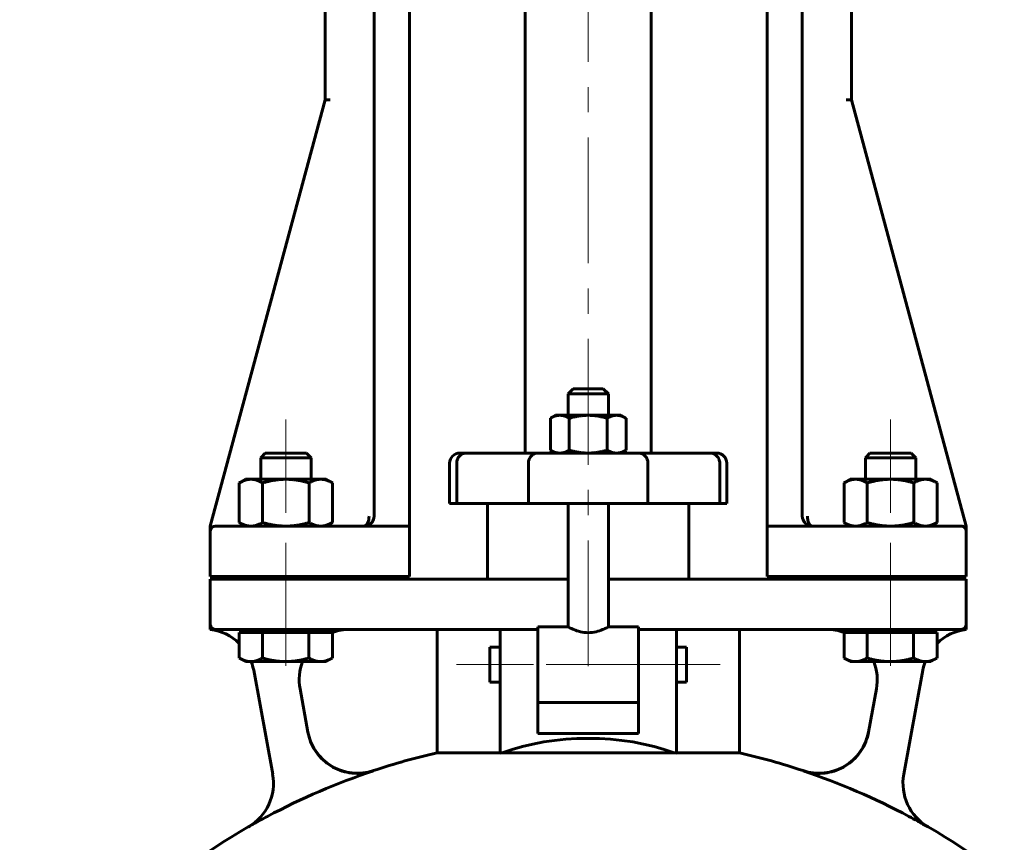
# Model space of a CAD drawing. Header units: millimetres. Extents: x 0 to 624, y -10 to 420.
# Tile 7 of 15: x 157 to 215, y 279 to 328. Entities that reach past the tile are written whole.
import ezdxf

# ---------------------------------------------------------------- set-up
doc = ezdxf.new("R2010")
doc.units = ezdxf.units.MM
for name, pattern in [('K5LT_AXLED', [12, 7.5, -1.5, 1.5, -1.5]), ('K5LT_BASIC', [0]), ('K5LT_THIN', [0])]:
    doc.linetypes.add(name, pattern=pattern)
doc.layers.add('Системный слой', color=7, linetype='Continuous')
doc.layers.add('Системный слой (1)', color=7, linetype='Continuous', true_color=0x6c6c6c)
doc.styles.add('KDIMTEXTSTYLE', font='txt', dxfattribs={"width": 0.96, "oblique": 15, "height": 5})
doc.styles.add('KTEXTSTYLE', font='txt', dxfattribs={"width": 0.96, "height": 5})
doc.dimstyles.new('KDIMSTYLE (0.20)', dxfattribs={"dimtxt": 5, "dimasz": 1, "dimexe": 2, "dimexo": 0, "dimgap": 1, "dimtad": 1, "dimlfac": 5, "dimtxsty": 'KDIMTEXTSTYLE', "dimsah": 1, "dimcen": 0, "dimdle": 1, "dimadec": 0, "dimazin": 0, "dimtfac": 0.667, "dimtmove": 0, "dimatfit": 3, "dimfxl": 1, "dimtvp": 1, "dimtolj": 1, "dimtzin": 0, "dimarcsym": 0})

# ---------------------------------------------------------------- blocks, each defined once
blk = doc.blocks.new('U3')
at = {"layer": 'Системный слой (1)', "color": 143, "linetype": 'K5LT_BASIC', "lineweight": 60, "true_color": 0x33acca}
for p, q in [((190.415, 306.489), (189.515, 306.489)), ((191.315, 306.489), (190.415, 306.489))]:
    blk.add_line(p, q, dxfattribs=at)
blk = doc.blocks.new('U4')
at = {"layer": 'Системный слой (1)', "color": 143, "linetype": 'K5LT_BASIC', "lineweight": 60, "true_color": 0x33acca}
for p, q in [((177.595, 298.627), (177.608, 298.652)), ((177.608, 298.652), (177.62, 298.678)), ((177.62, 298.678), (177.631, 298.705))]:
    blk.add_line(p, q, dxfattribs=at)
blk = doc.blocks.new('U5')
at = {"layer": 'Системный слой (1)', "color": 143, "linetype": 'K5LT_BASIC', "lineweight": 60, "true_color": 0x33acca}
for p, q in [((177.227, 298.336), (177.381, 298.403)), ((177.381, 298.403), (177.516, 298.514)), ((177.069, 298.314), (177.227, 298.336))]:
    blk.add_line(p, q, dxfattribs=at)
blk = doc.blocks.new('U6')
at = {"layer": 'Системный слой (1)', "color": 143, "linetype": 'K5LT_BASIC', "lineweight": 60, "true_color": 0x33acca}
for p, q in [((177.222, 298.335), (177.371, 298.397)), ((177.371, 298.397), (177.504, 298.501)), ((177.069, 298.314), (177.222, 298.335))]:
    blk.add_line(p, q, dxfattribs=at)
blk = doc.blocks.new('U8')
at = {"layer": 'Системный слой (1)', "color": 143, "linetype": 'K5LT_BASIC', "lineweight": 60, "true_color": 0x33acca}
for start, end in [(102.8395, 108.40974), (71.59026, 77.1605), (119.98201, 146.69229), (33.30771, 60.01799)]:
    blk.add_arc((190.415, 245.324), 40.5, start, end, dxfattribs=at)
blk = doc.blocks.new('U9')
at = {"layer": 'Системный слой (1)', "color": 143, "linetype": 'K5LT_BASIC', "lineweight": 60, "true_color": 0x33acca}
for p, q in [((169.644, 290.458), (169.653, 290.453)), ((169.653, 290.453), (169.891, 290.335)), ((169.891, 290.335), (170.113, 290.267)), ((170.113, 290.267), (170.33, 290.244))]:
    blk.add_line(p, q, dxfattribs=at)
blk = doc.blocks.new('U14')
at = {"layer": 'Системный слой (1)', "color": 143, "linetype": 'K5LT_BASIC', "lineweight": 60, "true_color": 0x33acca}
for start, end in [(45.65453, 82.95049), (10.3559, 20.63605)]:
    blk.add_arc((167.547, 289.187), 3, start, end, dxfattribs=at)
blk = doc.blocks.new('U15')
at = {"layer": 'Системный слой (1)', "color": 143, "linetype": 'K5LT_BASIC', "lineweight": 60, "true_color": 0x33acca}
for start, end in [(97.04951, 134.34547), (159.36395, 169.6441)]:
    blk.add_arc((213.283, 289.187), 3, start, end, dxfattribs=at)
blk = doc.blocks.new('U18')
at = {"layer": 'Системный слой (1)', "color": 143, "linetype": 'K5LT_BASIC', "lineweight": 60, "true_color": 0x33acca}
for p, q in [((184.565, 290.064), (184.565, 291.114)), ((184.565, 289.014), (184.565, 290.064))]:
    blk.add_line(p, q, dxfattribs=at)
blk = doc.blocks.new('U19')
at = {"layer": 'Системный слой (1)', "color": 143, "linetype": 'K5LT_BASIC', "lineweight": 60, "true_color": 0x33acca}
for p, q in [((203.762, 298.314), (201.062, 298.314)), ((209.915, 298.314), (203.762, 298.314)), ((203.762, 298.314), (203.762, 298.314))]:
    blk.add_line(p, q, dxfattribs=at)
blk = doc.blocks.new('U20')
at = {"layer": 'Системный слой (1)', "color": 143, "linetype": 'K5LT_BASIC', "lineweight": 60, "true_color": 0x33acca}
for p, q in [((203.54, 298.357), (203.436, 298.411)), ((203.651, 298.325), (203.54, 298.357)), ((203.762, 298.314), (203.651, 298.325))]:
    blk.add_line(p, q, dxfattribs=at)
blk = doc.blocks.new('U21')
at = {"layer": 'Системный слой (1)', "color": 143, "linetype": 'K5LT_BASIC', "lineweight": 60, "true_color": 0x33acca}
for start, end in [(70.04988, 90), (349.6441, 21.09958)]:
    blk.add_arc((204.622, 289.164), 3, start, end, dxfattribs=at)
blk = doc.blocks.new('U22')
at = {"layer": 'Системный слой (1)', "color": 143, "linetype": 'K5LT_BASIC', "lineweight": 60, "true_color": 0x33acca}
for p, q in [((189.215, 295.164), (182.915, 295.164)), ((197.915, 295.164), (191.615, 295.164))]:
    blk.add_line(p, q, dxfattribs=at)
blk = doc.blocks.new('U25')
at = {"layer": 'Системный слой (1)', "color": 143, "linetype": 'K5LT_BASIC', "lineweight": 60, "true_color": 0x33acca}
for p, q in [((196.265, 291.114), (196.265, 290.064)), ((196.265, 290.064), (196.265, 289.014))]:
    blk.add_line(p, q, dxfattribs=at)
blk = doc.blocks.new('U26')
at = {"layer": 'Системный слой (1)', "color": 143, "linetype": 'K5LT_BASIC', "lineweight": 60, "true_color": 0x33acca}
for p, q in [((189.215, 292.314), (187.415, 292.314)), ((193.415, 292.314), (191.615, 292.314))]:
    blk.add_line(p, q, dxfattribs=at)
blk = doc.blocks.new('U27')
at = {"layer": 'Системный слой (1)', "color": 143, "linetype": 'K5LT_BASIC', "lineweight": 60, "true_color": 0x33acca}
for start, end in [(90, 109.95012), (158.90042, 190.3559)]:
    blk.add_arc((176.209, 289.164), 3, start, end, dxfattribs=at)
blk = doc.blocks.new('U31')
at = {"layer": 'Системный слой (1)', "color": 143, "linetype": 'K5LT_BASIC', "lineweight": 60, "true_color": 0x33acca}
for p, q in [((205.644, 290.458), (205.653, 290.453)), ((205.653, 290.453), (205.891, 290.335)), ((205.891, 290.335), (206.113, 290.267)), ((206.113, 290.267), (206.33, 290.244))]:
    blk.add_line(p, q, dxfattribs=at)
blk = doc.blocks.new('D5')
at = {"layer": 'Системный слой (1)'}
for points in [[(449.142, 194.591), (453.233, 197.539), (448.518, 195.751), (449.27, 195.408)], [(367.807, 151.589), (372.523, 153.378), (371.771, 153.721), (371.899, 154.537)]]:
    blk.add_hatch(color=7, dxfattribs=at).paths.add_polyline_path(points)
at = {"layer": 'Системный слой (1)', "color": 7, "linetype": 'K5LT_THIN', "lineweight": 18, "true_color": 0xffffff}
for p, q in [((453.233, 197.539), (466.619, 204.74)), ((466.619, 204.74), (484.742, 204.74)), ((367.807, 151.589), (453.233, 197.539)), ((448.518, 195.751), (453.233, 197.539)), ((453.233, 197.539), (449.142, 194.591)), ((449.27, 195.408), (448.518, 195.751)), ((449.142, 194.591), (449.27, 195.408)), ((367.807, 151.589), (371.899, 154.537)), ((371.899, 154.537), (371.771, 153.721)), ((371.771, 153.721), (372.523, 153.378)), ((372.523, 153.378), (367.807, 151.589))]:
    blk.add_line(p, q, dxfattribs=at)
blk.add_wipeout([(468.619, 205.74), (468.619, 213.122), (482.177, 213.122), (482.177, 205.74)]).dxf.layer = 'Системный слой (1)'
at = {"layer": 'Системный слой (1)', "color": 7, "char_height": 5, "attachment_point": 1, "style": 'KTEXTSTYLE'}
for s, insert in [('\\fArial|b0|c204|p34;\\H5.0;\\W1.000;\\Q15;\\fGOST Type AU|b0|i0|c204|p34;\\Q15;\\W0.960;⌀', (468.619, 212.327)), ('\\fArial|b0|c204|p34;\\H5.0;\\W1.000;\\Q15;\\fGOST Type AU|b0|i0|c204|p34;\\Q15;\\W0.960;485', (471.926, 212.327))]:
    blk.add_mtext(s, dxfattribs=dict(at, insert=insert))
blk = doc.blocks.new('KDIMARROW_01')
at = {"layer": 'Системный слой'}
blk.add_hatch(color=0, dxfattribs=at).paths.add_polyline_path([(-5, -0.658), (0, 0), (-5, 0.658), (-4.5, 0)])
at = {"layer": 'Системный слой', "color": 0, "linetype": 'K5LT_THIN', "lineweight": 18}
for p, q in [((-4.5, 0), (-5, 0.658)), ((-5, 0.658), (0, 0)), ((0, 0), (-5, -0.658)), ((-5, -0.658), (-4.5, 0))]:
    blk.add_line(p, q, dxfattribs=at)
at = {"layer": 'Системный слой (1)', "color": 0, "linetype": 'K5LT_THIN', "lineweight": 18}
blk.add_line((190.415, 174.564), (190.215, 174.564), dxfattribs=at)

msp = doc.modelspace()

# ---------------------------------------------------------------- linework, layer by layer
at = {"layer": 'Системный слой (1)', "color": 30, "linetype": 'K5LT_AXLED', "lineweight": 18, "true_color": 0xff8000}
for p, q in [((190.4152, 289.9674), (190.4152, 380.5641)), ((172.4152, 304.6641), (172.4152, 299.1041)), ((208.4152, 304.6641), (208.4152, 299.1041)), ((172.4152, 297.3141), (172.4152, 293.1641)), ((208.4152, 297.3141), (208.4152, 293.1641)), ((172.4152, 294.1641), (172.4152, 289.9841)), ((208.4152, 294.1641), (208.4152, 289.9841)), ((187.1652, 290.0641), (182.5652, 290.0641)), ((195.4152, 290.0641), (185.4152, 290.0641)), ((198.2652, 290.0641), (193.6652, 290.0641))]:
    msp.add_line(p, q, dxfattribs=at)
at = {"layer": 'Системный слой (1)', "color": 143, "linetype": 'K5LT_BASIC', "lineweight": 60, "true_color": 0x33acca}
for p, q in [((174.7496, 323.7125), (174.7496, 379.8738)), ((206.0809, 379.8738), (206.0809, 323.7125)), ((177.6688, 298.9141), (177.6688, 378.5641)), ((179.7688, 298.3141), (179.7688, 378.5641)), ((186.6652, 302.6641), (186.6652, 378.5641)), ((194.1652, 302.6641), (194.1652, 378.5641)), ((201.0616, 378.5641), (201.0616, 298.3141)), ((203.1616, 378.5641), (203.1616, 298.9141)), ((174.7496, 323.7125), (167.9152, 298.3141)), ((175.0603, 323.7125), (174.7496, 323.7125)), ((205.7702, 323.7125), (206.0809, 323.7125)), ((212.9152, 298.3141), (206.0809, 323.7125)), ((189.5152, 306.4891), (189.2152, 306.1891)), ((189.2152, 306.1891), (190.4152, 306.1891)), ((189.2152, 304.9141), (189.2152, 306.1891)), ((190.4152, 306.1891), (191.6152, 306.1891)), ((191.3152, 306.4891), (191.6152, 306.1891)), ((191.6152, 304.9141), (191.6152, 306.1891)), ((188.4652, 304.9141), (188.1636, 304.74)), ((188.7265, 304.9141), (188.4652, 304.9141)), ((190.4152, 304.9141), (188.7265, 304.9141)), ((192.104, 304.9141), (190.4152, 304.9141)), ((192.3652, 304.9141), (192.104, 304.9141)), ((192.3652, 304.9141), (192.6669, 304.74)), ((188.1636, 304.74), (188.1636, 302.8383)), ((189.2894, 304.74), (189.2894, 302.8383)), ((191.5411, 304.74), (191.5411, 302.8383)), ((192.6669, 304.74), (192.6669, 302.8383)), ((171.1913, 302.6641), (170.9152, 302.388)), ((173.6392, 302.6641), (171.1913, 302.6641)), ((173.6392, 302.6641), (173.9152, 302.388)), ((183.1512, 302.6641), (182.7652, 302.6641)), ((187.422, 302.6641), (183.1512, 302.6641)), ((193.4084, 302.6641), (187.422, 302.6641)), ((188.4652, 302.6641), (188.1636, 302.8383)), ((192.3652, 302.6641), (192.6669, 302.8383)), ((197.6793, 302.6641), (193.4084, 302.6641)), ((198.0652, 302.6641), (197.6793, 302.6641)), ((207.1913, 302.6641), (206.9152, 302.388)), ((209.6392, 302.6641), (207.1913, 302.6641)), ((209.6392, 302.6641), (209.9152, 302.388)), ((170.9152, 302.388), (173.1574, 302.388)), ((170.9152, 301.1041), (170.9152, 302.388)), ((173.1574, 302.388), (173.9152, 302.388)), ((173.9152, 301.1041), (173.9152, 302.388)), ((182.1652, 299.6641), (182.1652, 302.0641)), ((182.5855, 299.6641), (182.5855, 302.0641)), ((186.8563, 299.6641), (186.8563, 302.0641)), ((193.9742, 299.6641), (193.9742, 302.0641)), ((198.2449, 299.6641), (198.2449, 302.0641)), ((198.6652, 299.6641), (198.6652, 302.0641)), ((206.9152, 301.1041), (206.9152, 302.388)), ((206.9152, 302.388), (209.1574, 302.388)), ((209.1574, 302.388), (209.9152, 302.388)), ((209.9152, 301.1041), (209.9152, 302.388)), ((170.0152, 301.1041), (169.6439, 300.8898)), ((169.6439, 300.8898), (169.6439, 298.5285)), ((170.0152, 301.1041), (170.3368, 301.1041)), ((170.3368, 301.1041), (172.4152, 301.1041)), ((171.0296, 300.8898), (171.0296, 298.5285)), ((172.4152, 301.1041), (174.4937, 301.1041)), ((173.8009, 300.8898), (173.8009, 298.5285)), ((174.4937, 301.1041), (174.8152, 301.1041)), ((174.8152, 301.1041), (175.1865, 300.8898)), ((175.1865, 300.8898), (175.1865, 298.5285)), ((206.0152, 301.1041), (205.6439, 300.8898)), ((205.6439, 300.8898), (205.6439, 298.5285)), ((206.0152, 301.1041), (206.3368, 301.1041)), ((206.3368, 301.1041), (208.4152, 301.1041)), ((207.0296, 300.8898), (207.0296, 298.5285)), ((208.4152, 301.1041), (210.4937, 301.1041)), ((209.8009, 300.8898), (209.8009, 298.5285)), ((210.4937, 301.1041), (210.8152, 301.1041)), ((210.8152, 301.1041), (211.1865, 300.8898)), ((211.1865, 300.8898), (211.1865, 298.5285)), ((182.1652, 299.6641), (182.5855, 299.6641)), ((182.5855, 299.6641), (186.8563, 299.6641)), ((184.4152, 295.1641), (184.4152, 299.6641)), ((186.8563, 299.6641), (193.9742, 299.6641)), ((189.2152, 292.3141), (189.2152, 299.6641)), ((191.6152, 292.3141), (191.6152, 299.6641)), ((193.9742, 299.6641), (198.2449, 299.6641)), ((196.4152, 295.1641), (196.4152, 299.6641)), ((198.2449, 299.6641), (198.6652, 299.6641)), ((170.0152, 298.3141), (169.6439, 298.5285)), ((174.8152, 298.3141), (175.1865, 298.5285)), ((206.0152, 298.3141), (205.6439, 298.5285)), ((210.8152, 298.3141), (211.1865, 298.5285)), ((167.9152, 298.3141), (167.9152, 298.2173)), ((167.9152, 298.2173), (167.9152, 298.0141)), ((167.9152, 295.3141), (167.9152, 298.0141)), ((170.9152, 298.3141), (168.2152, 298.3141)), ((179.7688, 298.3141), (170.9152, 298.3141)), ((179.7688, 298.0141), (179.7688, 298.3141)), ((179.7688, 295.3141), (179.7688, 298.0141)), ((201.0616, 298.3141), (201.0616, 298.0141)), ((201.0616, 295.3141), (201.0616, 298.0141)), ((212.6152, 298.3141), (209.9152, 298.3141)), ((212.9152, 298.2173), (212.9152, 298.3141)), ((212.9152, 298.0141), (212.9152, 298.2173)), ((212.9152, 295.3141), (212.9152, 298.0141)), ((167.9152, 295.3141), (170.9152, 295.3141)), ((170.9152, 295.1641), (167.9152, 295.1641)), ((167.9152, 295.1641), (167.9152, 292.4641)), ((170.9152, 295.1641), (170.9152, 295.3141)), ((170.9152, 295.3141), (179.7688, 295.3141)), ((179.6289, 295.1641), (170.9152, 295.1641)), ((173.9152, 295.1641), (173.9152, 295.3141)), ((179.9276, 295.1641), (179.6289, 295.1641)), ((182.9152, 295.1641), (179.9276, 295.1641)), ((200.9028, 295.1641), (197.9152, 295.1641)), ((201.2016, 295.1641), (200.9028, 295.1641)), ((201.0616, 295.3141), (209.9152, 295.3141)), ((209.9152, 295.1641), (201.2016, 295.1641)), ((206.9152, 295.1641), (206.9152, 295.3141)), ((209.9152, 295.3141), (212.9152, 295.3141)), ((209.9152, 295.1641), (209.9152, 295.3141)), ((212.9152, 295.1641), (209.9152, 295.1641)), ((212.9152, 292.4641), (212.9152, 295.1641)), ((167.9152, 292.4641), (167.9152, 292.1641)), ((168.2152, 292.1641), (170.9152, 292.1641)), ((169.644, 291.9841), (169.644, 290.4585)), ((169.644, 291.9841), (170.3296, 291.9841)), ((170.0152, 291.9841), (170.0152, 292.1641)), ((170.3296, 291.9841), (171.0152, 291.9841)), ((170.9152, 292.1641), (179.6289, 292.1641)), ((171.0152, 291.9841), (171.0152, 290.4585)), ((171.0152, 291.9841), (172.4008, 291.9841)), ((172.4008, 291.9841), (173.7864, 291.9841)), ((173.7864, 291.9841), (173.7864, 290.4585)), ((173.7864, 291.9841), (174.4864, 291.9841)), ((174.4864, 291.9841), (175.1865, 291.9841)), ((174.8152, 291.9841), (174.8152, 292.1641)), ((175.1865, 291.9841), (175.1865, 290.4585)), ((179.6289, 292.1641), (182.9152, 292.1641)), ((181.4152, 284.8115), (181.4152, 292.1641)), ((182.9152, 292.1641), (185.1652, 292.1641)), ((185.1652, 292.1641), (187.4152, 292.1641)), ((185.1652, 288.217), (185.1652, 292.1641)), ((187.4152, 292.3141), (187.4152, 287.8327)), ((193.4152, 287.8327), (193.4152, 292.3141)), ((193.4152, 292.1641), (195.6652, 292.1641)), ((195.6652, 292.1641), (195.6652, 288.217)), ((195.6652, 292.1641), (197.9152, 292.1641)), ((197.9152, 292.1641), (201.2016, 292.1641)), ((199.4152, 284.8115), (199.4152, 292.1641)), ((201.2016, 292.1641), (209.9152, 292.1641)), ((205.644, 291.9841), (205.644, 290.4585)), ((205.644, 291.9841), (206.3296, 291.9841)), ((206.0152, 291.9841), (206.0152, 292.1641)), ((206.3296, 291.9841), (207.0152, 291.9841)), ((207.0152, 291.9841), (208.4008, 291.9841)), ((207.0152, 291.9841), (207.0152, 290.4585)), ((208.4008, 291.9841), (209.7864, 291.9841)), ((209.7864, 291.9841), (210.4864, 291.9841)), ((209.7864, 291.9841), (209.7864, 290.4585)), ((209.9152, 292.1641), (212.6152, 292.1641)), ((210.4864, 291.9841), (211.1865, 291.9841)), ((210.8152, 291.9841), (210.8152, 292.1641)), ((211.1865, 291.9841), (211.1865, 290.4585)), ((212.9152, 292.1641), (212.9152, 292.4641)), ((184.5652, 291.1141), (185.1652, 291.1141)), ((195.6652, 291.1141), (196.2652, 291.1141)), ((170.0152, 290.2441), (169.6531, 290.4531)), ((170.3296, 290.2441), (170.0152, 290.2441)), ((172.4008, 290.2441), (170.3296, 290.2441)), ((174.4864, 290.2441), (172.4008, 290.2441)), ((174.8152, 290.2441), (174.4864, 290.2441)), ((174.8152, 290.2441), (175.1773, 290.4531)), ((175.1865, 290.4585), (175.177, 290.453)), ((206.0152, 290.2441), (205.6531, 290.4531)), ((206.3296, 290.2441), (206.0152, 290.2441)), ((208.4008, 290.2441), (206.3296, 290.2441)), ((210.4864, 290.2441), (208.4008, 290.2441)), ((210.8152, 290.2441), (210.4864, 290.2441)), ((210.8152, 290.2441), (211.1773, 290.4531)), ((211.1865, 290.4585), (211.177, 290.453)), ((170.4982, 289.7261), (171.6294, 283.5356)), ((209.201, 283.5356), (210.3323, 289.7261)), ((184.5652, 289.0141), (185.1652, 289.0141)), ((195.6652, 289.0141), (196.2652, 289.0141)), ((173.7286, 286.046), (173.2574, 288.6248)), ((207.573, 288.6248), (207.1018, 286.046)), ((185.1652, 284.7982), (185.1652, 288.217)), ((187.4152, 285.9646), (187.4152, 287.8327)), ((193.4152, 287.8327), (193.4152, 285.9646)), ((195.6652, 288.217), (195.6652, 284.7982)), ((193.4152, 287.8141), (187.4152, 287.8141)), ((193.4152, 285.9646), (187.4152, 285.9646)), ((185.1652, 284.8115), (181.4152, 284.8115)), ((195.5292, 284.8115), (185.3013, 284.8115)), ((199.4152, 284.8115), (195.6652, 284.8115)), ((170.1762, 280.4045), (170.1776, 280.3972)), ((210.6529, 280.3972), (210.6542, 280.4045))]:
    msp.add_line(p, q, dxfattribs=at)
for centre, radius, start, end in [((182.7652, 302.0641), 0.6, 90, 180), ((198.0652, 302.0641), 0.6, 0, 90), ((177.0688, 298.9141), 0.6, 270, 0), ((177.0688, 298.9141), 0.6, 270, 0), ((203.7616, 298.9141), 0.6, 180, 270), ((203.7616, 298.9141), 0.6, 208.3186, 223.274178), ((168.2152, 298.0141), 0.3, 90, 180), ((168.2152, 298.0141), 0.3, 90, 156.458585), ((212.6152, 298.0141), 0.3, 0, 90), ((212.6152, 298.0141), 0.3, 25.672934, 90), ((168.2152, 292.4641), 0.3, 180, 270), ((212.6152, 292.4641), 0.3, 270, 0), ((176.6775, 286.5979), 3, 190.355904, 288.409742), ((204.153, 286.5979), 3, 251.590258, 349.644096), ((190.4152, 245.3241), 40.4864, 108.412469, 118.128278), ((190.4152, 245.3241), 40.4864, 61.871722, 71.587531), ((168.677, 283.0031), 3, 299.982015, 10.355904), ((212.1534, 283.0031), 3, 169.644096, 240.017985)]:
    msp.add_arc(centre, radius, start, end, dxfattribs=at)
for centre, major_axis, ratio, start_param, end_param in [((177.0688, 298.9141), (0, 0.6), 0.5, 3.1415927, 4.712389), ((203.7616, 298.9141), (0, -0.6), 0.5, 4.712389, 6.2831853), ((190.4152, 280.8058), (-9, 0), 0.5408702, 4.1080525, 5.3167254), ((190.4152, 272.7753), (-25.8116, 0), 0.4757414, -1.3713506, -1.36597), ((190.4152, 272.7753), (-25.8116, 0), 0.4757414, 4.5075626, 4.5129432)]:
    msp.add_ellipse(centre, major_axis=major_axis, ratio=ratio, start_param=start_param, end_param=end_param, dxfattribs=at)
for points in [[(188.1636, 304.74), (188.4652, 304.9141), (188.7265, 304.9141)], [(188.7265, 304.9141), (188.9877, 304.9141), (189.2894, 304.74)], [(189.2894, 304.74), (189.8927, 304.9141), (190.4152, 304.9141)], [(190.4152, 304.9141), (190.9377, 304.9141), (191.5411, 304.74)], [(191.5411, 304.74), (191.8427, 304.9141), (192.104, 304.9141)], [(192.104, 304.9141), (192.3652, 304.9141), (192.6669, 304.74)], [(188.7265, 302.6641), (188.4652, 302.6641), (188.1636, 302.8383)], [(189.2894, 302.8383), (188.9877, 302.6641), (188.7265, 302.6641)], [(190.4152, 302.6641), (189.8927, 302.6641), (189.2894, 302.8383)], [(191.5411, 302.8383), (190.9377, 302.6641), (190.4152, 302.6641)], [(192.104, 302.6641), (191.8427, 302.6641), (191.5411, 302.8383)], [(192.6669, 302.8383), (192.3652, 302.6641), (192.104, 302.6641)], [(170.3368, 301.1041), (170.0152, 301.1041), (169.6439, 300.8898)], [(171.0296, 300.8898), (170.6583, 301.1041), (170.3368, 301.1041)], [(172.4152, 301.1041), (171.7721, 301.1041), (171.0296, 300.8898)], [(173.8009, 300.8898), (173.0583, 301.1041), (172.4152, 301.1041)], [(174.4937, 301.1041), (174.1721, 301.1041), (173.8009, 300.8898)], [(175.1865, 300.8898), (174.8152, 301.1041), (174.4937, 301.1041)], [(206.3368, 301.1041), (206.0152, 301.1041), (205.6439, 300.8898)], [(207.0296, 300.8898), (206.6583, 301.1041), (206.3368, 301.1041)], [(208.4152, 301.1041), (207.7721, 301.1041), (207.0296, 300.8898)], [(209.8009, 300.8898), (209.0583, 301.1041), (208.4152, 301.1041)], [(210.4937, 301.1041), (210.1721, 301.1041), (209.8009, 300.8898)], [(211.1865, 300.8898), (210.8152, 301.1041), (210.4937, 301.1041)], [(169.6439, 298.5285), (170.0152, 298.3141), (170.3368, 298.3141)], [(170.3368, 298.3141), (170.6583, 298.3141), (171.0296, 298.5285)], [(171.0296, 298.5285), (171.7721, 298.3141), (172.4152, 298.3141)], [(172.4152, 298.3141), (173.0583, 298.3141), (173.8009, 298.5285)], [(173.8009, 298.5285), (174.1721, 298.3141), (174.4937, 298.3141)], [(174.4937, 298.3141), (174.8152, 298.3141), (175.1865, 298.5285)], [(205.6439, 298.5285), (206.0152, 298.3141), (206.3368, 298.3141)], [(206.3368, 298.3141), (206.6583, 298.3141), (207.0296, 298.5285)], [(207.0296, 298.5285), (207.7721, 298.3141), (208.4152, 298.3141)], [(208.4152, 298.3141), (209.0583, 298.3141), (209.8009, 298.5285)], [(209.8009, 298.5285), (210.1721, 298.3141), (210.4937, 298.3141)], [(210.4937, 298.3141), (210.8152, 298.3141), (211.1865, 298.5285)], [(170.3296, 290.2441), (170.6478, 290.2441), (171.0152, 290.4585)], [(171.0152, 290.4585), (171.7577, 290.2441), (172.4008, 290.2441)], [(172.4008, 290.2441), (173.0439, 290.2441), (173.7864, 290.4585)], [(173.7864, 290.4585), (174.1616, 290.2441), (174.4864, 290.2441)], [(174.4864, 290.2441), (174.8113, 290.2441), (175.1865, 290.4585)], [(206.3296, 290.2441), (206.6478, 290.2441), (207.0152, 290.4585)], [(207.0152, 290.4585), (207.7577, 290.2441), (208.4008, 290.2441)], [(208.4008, 290.2441), (209.0439, 290.2441), (209.7864, 290.4585)], [(209.7864, 290.4585), (210.1616, 290.2441), (210.4864, 290.2441)], [(210.4864, 290.2441), (210.8113, 290.2441), (211.1865, 290.4585)]]:
    msp.add_rational_spline(points, [1, 1.0379548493, 1], degree=2, dxfattribs=at)
for points, knots in [([(183.1512, 302.6641), (183.1502, 302.6641), (183.1493, 302.6641), (183.0731, 302.6637), (182.9987, 302.6474), (182.8617, 302.5855), (182.8002, 302.5411), (182.6968, 302.4299), (182.6558, 302.3641), (182.5999, 302.2196), (182.5855, 302.1422), (182.5855, 302.0641)], [-0.3151896, -0.3151896, -0.3151896, -0.3151896, -0.31421024, -0.31421024, -0.2343746, -0.2343746, -0.15623533, -0.15623533, -0.07811337, -0.07811337, 0, 0, 0, 0]), ([(187.422, 302.6641), (187.4207, 302.6641), (187.4194, 302.6641), (187.3432, 302.6636), (187.2691, 302.6473), (187.1325, 302.5855), (187.071, 302.5411), (186.9675, 302.4299), (186.9265, 302.3641), (186.8707, 302.2196), (186.8563, 302.1422), (186.8563, 302.0641)], [-0.62900353, -0.62900353, -0.62900353, -0.62900353, -0.62762509, -0.62762509, -0.54818915, -0.54818915, -0.47004926, -0.47004926, -0.39192671, -0.39192671, -0.31381254, -0.31381254, -0.31381254, -0.31381254]), ([(193.4084, 302.6641), (193.4097, 302.6641), (193.411, 302.6641), (193.4872, 302.6636), (193.5613, 302.6473), (193.698, 302.5855), (193.7594, 302.5411), (193.8629, 302.4299), (193.9039, 302.3641), (193.9598, 302.2196), (193.9742, 302.1422), (193.9742, 302.0641)], [-0.00137844, -0.00137844, -0.00137844, -0.00137844, 0, 0, 0.07943594, 0.07943594, 0.15757583, 0.15757583, 0.23569837, 0.23569837, 0.31381254, 0.31381254, 0.31381254, 0.31381254]), ([(197.6793, 302.6641), (197.6802, 302.6641), (197.6811, 302.6641), (197.7573, 302.6637), (197.8317, 302.6474), (197.9687, 302.5855), (198.0302, 302.5411), (198.1336, 302.4299), (198.1746, 302.3641), (198.2305, 302.2196), (198.2449, 302.1422), (198.2449, 302.0641)], [-0.00097937, -0.00097937, -0.00097937, -0.00097937, 0, 0, 0.0798364, 0.0798364, 0.15797642, 0.15797642, 0.23609913, 0.23609913, 0.31421325, 0.31421325, 0.31421325, 0.31421325]), ([(177.6002, 298.6363), (177.6026, 298.6408), (177.6049, 298.6454), (177.6111, 298.658), (177.6148, 298.6661), (177.6188, 298.6753), (177.6193, 298.6763), (177.6204, 298.6791), (177.6212, 298.6808), (177.6226, 298.6841), (177.6232, 298.6857), (177.6245, 298.6888), (177.6251, 298.6902), (177.6262, 298.693), (177.6267, 298.6943), (177.6277, 298.6969), (177.6282, 298.6981), (177.6291, 298.7005), (177.6295, 298.7017), (177.6303, 298.7036), (177.6305, 298.7043), (177.6309, 298.7053), (177.631, 298.7057), (177.6318, 298.7077), (177.6324, 298.7093), (177.6341, 298.7141), (177.6352, 298.7172), (177.6375, 298.724), (177.6388, 298.7278), (177.64, 298.7316)], [0.7445789, 0.7445789, 0.7445789, 0.7445789, 2.2337368, 2.2337368, 4.8337368, 4.8337368, 5.1475451, 5.1475451, 5.6958102, 5.6958102, 6.194233, 6.194233, 6.6473447, 6.6473447, 7.0592644, 7.0592644, 7.4337368, 7.4337368, 7.8082093, 7.8082093, 8.0181053, 8.0181053, 8.1244029, 8.1244029, 8.6302996, 8.6302996, 9.578857, 9.578857, 10.7145099, 10.7145099, 10.7145099, 10.7145099]), ([(191.6152, 292.3141), (191.6152, 292.3141), (191.5838, 292.2969), (191.4603, 292.2348), (191.3684, 292.1906), (191.1587, 292.1052), (191.026, 292.0579), (190.7317, 291.9882), (190.5698, 291.9674), (190.2607, 291.9674), (190.0988, 291.9882), (189.8045, 292.0579), (189.6717, 292.1052), (189.4621, 292.1906), (189.3701, 292.2348), (189.2466, 292.2969), (189.2152, 292.3141), (189.2152, 292.3141)], [0.6169941, 0.6169941, 0.6169941, 0.6169941, 0.7710018, 0.7710018, 0.9249752, 0.9249752, 1.0795161, 1.0795161, 1.234057, 1.234057, 1.3885979, 1.3885979, 1.5431388, 1.5431388, 1.6971121, 1.6971121, 1.8511061, 1.8511061, 1.8511061, 1.8511061]), ([(173.7286, 286.046), (173.7619, 285.8639), (173.8706, 285.4725), (174.0593, 285.1129), (174.2602, 284.8017), (174.3853, 284.6417), (174.6663, 284.3518), (174.8223, 284.2217), (175.1269, 284.0112), (175.3036, 283.9113), (175.6742, 283.7509), (175.868, 283.6905), (176.2299, 283.6126), (176.6329, 283.5632), (177.0371, 283.6), (177.3509, 283.6573), (177.4897, 283.6921), (177.6274, 283.7379)], [1.4811705, 1.4811705, 1.4811705, 1.4811705, 1.6663653, 1.8515601, 1.8515601, 2.0367295, 2.0367295, 2.2218988, 2.2218988, 2.4070321, 2.4070321, 2.5921653, 2.5921653, 2.7772662, 2.9623671, 2.9623671, 3.0962256, 3.0962256, 3.0962256, 3.0962256]), ([(203.2031, 283.7379), (203.3407, 283.6921), (203.4795, 283.6573), (203.7933, 283.6), (204.1976, 283.5632), (204.6006, 283.6126), (204.9626, 283.6906), (205.1564, 283.751), (205.527, 283.9113), (205.7037, 284.0113), (206.0083, 284.2219), (206.1642, 284.3519), (206.4452, 284.6418), (206.5703, 284.8018), (206.7711, 285.1129), (206.9599, 285.4726), (207.0685, 285.8639), (207.1018, 286.046)], [2.8285085, 2.8285085, 2.8285085, 2.8285085, 2.9623671, 2.9623671, 3.1474829, 3.3325987, 3.3325987, 3.5177469, 3.5177469, 3.7028951, 3.7028951, 3.8880496, 3.8880496, 4.073204, 4.073204, 4.2583838, 4.4435637, 4.4435637, 4.4435637, 4.4435637]), ([(171.328, 281.0289), (171.1963, 280.9584), (171.0603, 280.8854), (170.664, 280.6703), (170.3908, 280.5185), (170.1799, 280.3985), (170.1787, 280.3978), (170.1776, 280.3972)], [0, 0, 0, 0, 0.14941094, 0.14941094, 0.45855975, 0.45855975, 0.46026389, 0.46026389, 0.46026389, 0.46026389]), ([(210.6529, 280.3972), (210.6517, 280.3978), (210.6505, 280.3985), (210.4463, 280.5147), (210.2394, 280.6297), (209.8618, 280.836), (209.6778, 280.9351), (209.5024, 281.0289)], [-0.00140051, -0.00140051, -0.00140051, -0.00140051, 0, 0, 0.24596746, 0.24596746, 0.44801915, 0.44801915, 0.44801915, 0.44801915])]:
    msp.add_open_spline(points, degree=3, knots=knots, dxfattribs=at)

# ---------------------------------------------------------------- block references
at = {"layer": 'Системный слой (1)'}
for name in ['U3', 'U5', 'U6', 'U4', 'U20', 'U19', 'U22', 'U14', 'U27', 'U26', 'U21', 'U15', 'U18', 'U25', 'U9', 'U31', 'U8']:
    msp.add_blockref(name, (0, 0), dxfattribs=at)

# ---------------------------------------------------------------- next in the draw order: dimensions: what is measured, and where the dimension line sits
at = {"layer": 'Системный слой (1)', "color": 7}
dim = msp.add_diameter_dim_2p(p1=(196.9562, 59.6876), p2=(624.0844, 289.4407), dimstyle='KDIMSTYLE (0.20)', override={"dimtih": 1, "dimtoh": 1, "dimpost": '\\fGOST Type AU|b0|c204|p34;\\H5.0;\\W0.960;\\Q15;<>', "dimblk1": 'KDIMARROW_01', "dimblk2": 'KDIMARROW_01', "dimclrt": 7, "dimtol": 1, "dimtp": 0, "dimtm": 0, "dimtdec": 5, "dimtmove": 1, "dimatfit": 2, "dimtolj": 1}, dxfattribs=at)
dim.commit()
dim.dimension.update_dxf_attribs({"geometry": 'D5', "text_midpoint": (468.6191, 204.7398), "dimtype": 163})

doc.saveas('drawing.dxf')
